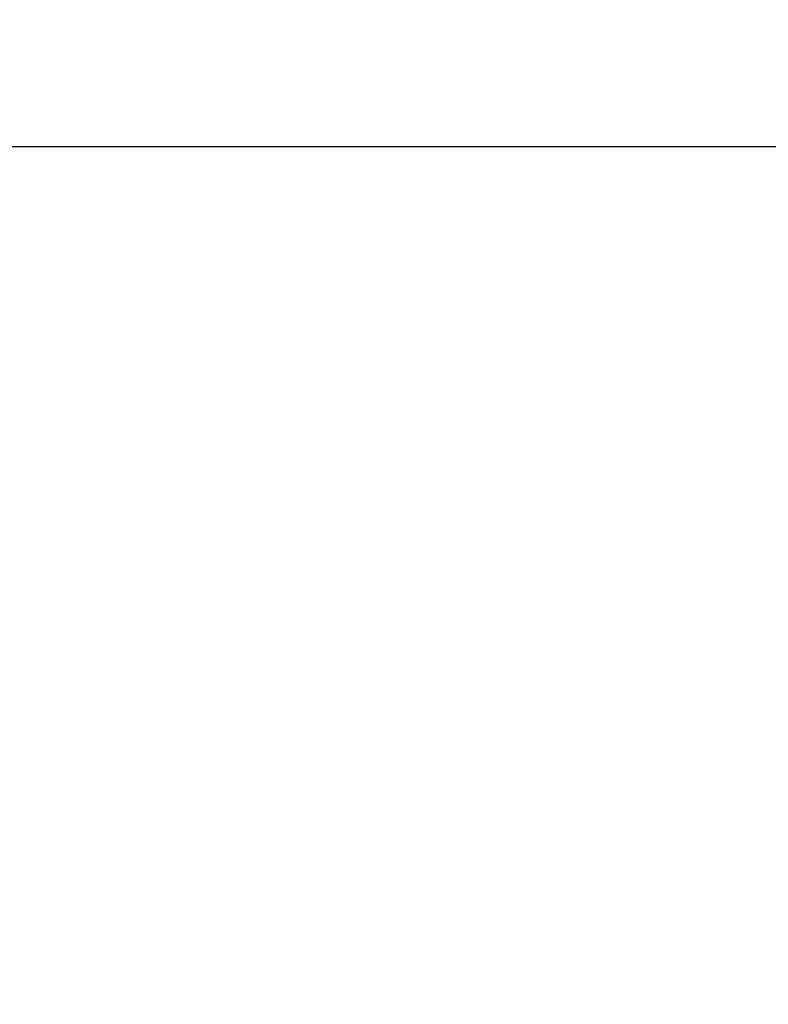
# Model space of a CAD drawing. Header units: millimetres. Extents: x -6179 to 46156, y -8419 to 8561.
# Tile 116 of 172: x -4846.2968 to -4846.1981, y 5673.0947 to 5673.2244. Entities that reach past the tile are written whole.
import ezdxf

# ---------------------------------------------------------------- set-up
doc = ezdxf.new("R2010")
doc.units = ezdxf.units.MM
doc.layers.add('Betonfundamente', color=7, linetype='Continuous', lineweight=18)

msp = doc.modelspace()

# ---------------------------------------------------------------- hatches: boundary and pattern name
at = {"lineweight": 9}
h = msp.add_hatch(dxfattribs=at)
h.set_pattern_fill('ANSI31', color=256)
h.set_pattern_definition([(45, (-95017.643, 44216.9854), (-2.24506403, 2.24506403), [])])
h.paths.add_polyline_path([(-4941.19571, 5659.70769), (-4941.19571, 5662.20769), (-4871.19571, 5662.20769), (-4871.19571, 5592.20769), (-4873.69571, 5592.20769, -0.414214), (-4878.19571, 5596.70769), (-4878.19571, 5646.20769, 0.414214), (-4887.19571, 5655.20769), (-4936.69571, 5655.20769, -0.414214)])
h.paths.add_polyline_path([(-4895.18138, 5670.20769), (-4895.18138, 5673.20769), (-4835.18138, 5673.20769), (-4835.18138, 5633.20769), (-4838.18138, 5633.20769, -0.414214), (-4841.18138, 5636.20769), (-4841.18138, 5661.20769, 0.414214), (-4847.18138, 5667.20769), (-4892.18138, 5667.20769, -0.414214)])
at = {"layer": 'Betonfundamente', "lineweight": 9}
h = msp.add_hatch(dxfattribs=at)
h.set_pattern_fill('ANSI33', color=256, scale=20, angle=90, style=0)
h.set_pattern_definition([(135, (0, 77.94), (-89.8026, -89.8026), []), (135, (5e-15, 167.75), (-89.8026, -89.8026), [63.5, -31.75])])
edge = h.paths.add_edge_path()
edge.add_arc((-4892.18138, 5670.20769), 3, 180, 270)
edge.add_line((-4892.18138, 5667.20769), (-5751.49883, 5667.20769))
edge.add_line((-5751.49883, 5667.20769), (-5751.49883, 6034.65049))
edge.add_line((-5751.49883, 6034.65049), (-4470.11816, 6017.52737))
edge.add_line((-4470.11816, 6017.52737), (-4446.19571, 5993.60492))
edge.add_line((-4446.19571, 5993.60492), (-4446.19571, 5683.20769))
edge.add_line((-4446.19571, 5683.20769), (-4563.69434, 5685.20769))
edge.add_line((-4563.69434, 5685.20769), (-4723.69434, 5685.20769))
edge.add_line((-4723.69434, 5685.20769), (-4723.69434, 5683.20769))
edge.add_line((-4723.69434, 5683.20769), (-4846.19571, 5683.20769))
edge.add_line((-4846.19571, 5683.20769), (-4846.19571, 5673.20769))
edge.add_line((-4846.19571, 5673.20769), (-4895.18138, 5673.20769))
edge.add_line((-4895.18138, 5673.20769), (-4895.18138, 5670.20769))

# ---------------------------------------------------------------- linework, layer by layer
msp.add_lwpolyline([(-4835.18138, 5633.20769), (-4835.18138, 5673.20769), (-4895.18138, 5673.20769), (-4895.18138, 5670.20769, 0.414214), (-4892.18138, 5667.20769), (-4847.18138, 5667.20769, -0.414214), (-4841.18138, 5661.20769), (-4841.18138, 5636.20769, 0.414214), (-4838.18138, 5633.20769), (-4835.18138, 5633.20769)], format="xyb")

doc.saveas('drawing.dxf')
